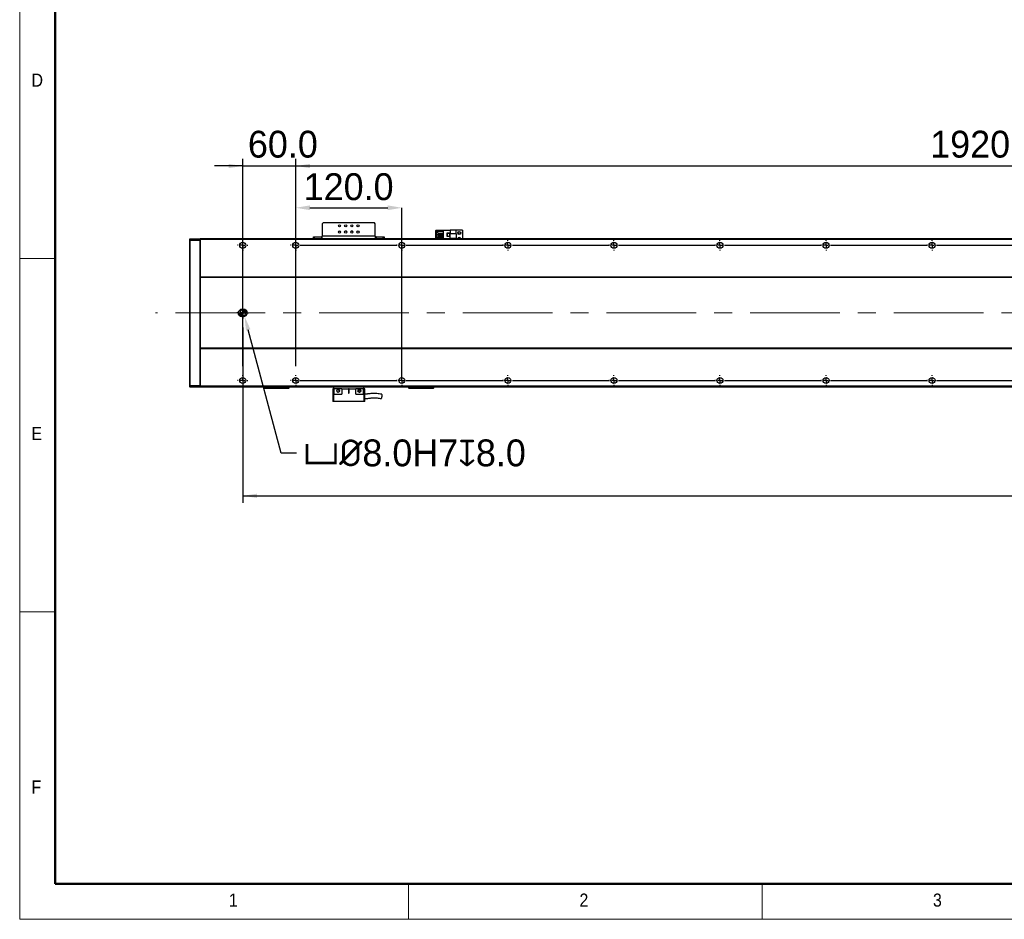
# Model space of a CAD drawing. Header units: millimetres. Extents: x 40 to 3320, y 40 to 2336.
# Tile 1 of 18: x 40 to 1154, y 40 to 1058. Entities that reach past the tile are written whole.
import ezdxf

# ---------------------------------------------------------------- set-up
doc = ezdxf.new("R2010")
doc.units = ezdxf.units.MM
doc.header["$LTSCALE"] = 8
doc.header["$PDSIZE"] = -1
doc.linetypes.add('CENTERX2', pattern=[20.32, 12.7, -2.54, 2.54, -2.54])
doc.layers.add('DIMNS', color=7, linetype='Continuous')
doc.styles.add('SLDTEXTSTYLE0', font='Gothic.ttf', dxfattribs={"width": 0.913})
doc.styles.add('SLDTEXTSTYLE7', font='txt')
doc.dimstyles.new('SLDDIMSTYLE0', dxfattribs={"dimtxt": 30.4, "dimasz": 16, "dimexe": 0, "dimexo": 0.0625, "dimgap": 7.6, "dimtad": 2, "dimdec": 1, "dimrnd": 1e-09, "dimzin": 4, "dimdsep": 46, "dimtxsty": 'SLDTEXTSTYLE7', "dimsah": 1, "dimcen": 0.09, "dimadec": 0, "dimazin": 1, "dimtfac": 1, "dimtdec": 1, "dimtmove": 0, "dimatfit": 0, "dimfxl": 0, "dimfrac": 2, "dimtolj": 1, "dimtzin": 12, "dimarcsym": 0})
doc.dimstyles.new('SLDDIMSTYLE1', dxfattribs={"dimtxt": 30.4, "dimasz": 16, "dimexe": 0, "dimexo": 0.0625, "dimgap": 7.6, "dimtad": 2, "dimdec": 1, "dimrnd": 1e-09, "dimzin": 4, "dimdsep": 46, "dimtxsty": 'SLDTEXTSTYLE7', "dimsah": 1, "dimcen": 0.09, "dimadec": 0, "dimazin": 1, "dimtfac": 1, "dimtdec": 1, "dimtofl": 0, "dimtmove": 0, "dimatfit": 3, "dimfxl": 0, "dimfrac": 2, "dimtolj": 1, "dimtzin": 12, "dimarcsym": 0})
doc.dimstyles.new('SLDDIMSTYLE7', dxfattribs={"dimtxt": 30.4, "dimasz": 16, "dimexe": 0, "dimexo": 0.0625, "dimgap": 7.6, "dimtad": 0, "dimtih": 1, "dimtoh": 1, "dimdec": 1, "dimrnd": 1e-09, "dimzin": 4, "dimdsep": 46, "dimtxsty": 'SLDTEXTSTYLE7', "dimsah": 1, "dimcen": 0, "dimadec": 0, "dimazin": 1, "dimtfac": 1, "dimtdec": 1, "dimtofl": 0, "dimtmove": 0, "dimatfit": 3, "dimfxl": 0, "dimfrac": 2, "dimtolj": 1, "dimtzin": 12, "dimarcsym": 0})

# ---------------------------------------------------------------- blocks, each defined once
blk = doc.blocks.new('_D_28')
at = {"layer": 'DIMNS'}
for p, q in [((2332.4, 716.2), (2332.4, 511.3)), ((292.4, 709.7), (292.4, 511.3)), ((292.4, 519.3), (2332.4, 519.3))]:
    blk.add_line(p, q, dxfattribs=at)
for points in [[(292.4, 519.3), (308.4, 516.9), (308.4, 521.7)], [(2332.4, 519.3), (2316.4, 521.7), (2316.4, 516.9)]]:
    blk.add_solid(points, dxfattribs=at)
at = {"layer": 'DIMNS', "insert": (1235.5, 559.2), "char_height": 30.4, "attachment_point": 1, "style": 'SLDTEXTSTYLE7'}
blk.add_mtext('2040.0', dxfattribs=at)
blk = doc.blocks.new('_D_29')
at = {"layer": 'DIMNS'}
for p, q in [((352.4, 819), (352.4, 900.6)), ((352.4, 892.6), (2272.4, 892.6)), ((2272.4, 819), (2272.4, 900.6))]:
    blk.add_line(p, q, dxfattribs=at)
for points in [[(352.4, 892.6), (368.4, 890.2), (368.4, 895)], [(2272.4, 892.6), (2256.4, 895), (2256.4, 890.2)]]:
    blk.add_solid(points, dxfattribs=at)
at = {"layer": 'DIMNS', "char_height": 30.4, "attachment_point": 1, "style": 'SLDTEXTSTYLE7'}
for s, insert in [('=16×120.0(PITCH)', (1189, 932.5)), ('1920.0', (1070.2, 932.5))]:
    blk.add_mtext(s, dxfattribs=dict(at, insert=insert))
blk = doc.blocks.new('_D_31')
at = {"layer": 'Defpoints', "color": 0}
for p in [(472.4, 845.3), (352.4, 808.8), (472.4, 649.9)]:
    blk.add_point(p, dxfattribs=at)
at = {"layer": 'DIMNS', "color": 0, "lineweight": -2}
for p, q in [((352.4, 808.9), (352.4, 845.3)), ((368.4, 845.3), (456.4, 845.3)), ((472.4, 649.9), (472.4, 845.3))]:
    blk.add_line(p, q, dxfattribs=at)
at = {"layer": 'DIMNS', "color": 0}
for points in [[(368.4, 848), (368.4, 842.6), (352.4, 845.3)], [(456.4, 848), (456.4, 842.6), (472.4, 845.3)]]:
    blk.add_solid(points, dxfattribs=at)
at = {"layer": 'DIMNS', "color": 0, "insert": (412.2, 884.4), "char_height": 30.4, "attachment_point": 2, "style": 'SLDTEXTSTYLE7'}
blk.add_mtext('\\A1;120.0', dxfattribs=at)
blk = doc.blocks.new('_D_32')
at = {"layer": 'DIMNS'}
for p, q in [((292.4, 892.6), (260.4, 892.6)), ((292.4, 666), (292.4, 900.6)), ((292.4, 892.6), (352.4, 892.6)), ((352.4, 666), (352.4, 900.6)), ((352.4, 892.6), (384.4, 892.6))]:
    blk.add_line(p, q, dxfattribs=at)
for points in [[(292.4, 892.6), (276.4, 895), (276.4, 890.2)], [(352.4, 892.6), (368.4, 890.2), (368.4, 895)]]:
    blk.add_solid(points, dxfattribs=at)
at = {"layer": 'DIMNS', "insert": (298.2, 932.5), "char_height": 30.4, "attachment_point": 1, "style": 'SLDTEXTSTYLE7'}
blk.add_mtext('60.0', dxfattribs=at)
blk = doc.blocks.new('_D_35')
at = {"layer": 'Defpoints', "color": 0}
for p in [(293.4, 726.4), (294.4, 722.5)]:
    blk.add_point(p, dxfattribs=at)
at = {"layer": 'DIMNS', "color": 0, "lineweight": -2}
for p, q in [((336, 567.4), (298.5, 707)), ((353.3, 567.4), (336, 567.4))]:
    blk.add_line(p, q, dxfattribs=at)
at = {"layer": 'DIMNS', "color": 0}
blk.add_solid([(301.1, 707.7), (296, 706.3), (294.4, 722.5)], dxfattribs=at)
at = {"layer": 'DIMNS', "color": 0, "insert": (360.9, 583.1), "char_height": 30.4, "attachment_point": 1, "style": 'SLDTEXTSTYLE7'}
blk.add_mtext('\\A1;{\\fGDT|b0|i0|c134|p2;v\\fISOCPEUR|b0|i0|c134|p34;%%C}8.0H7{\\fGDT|b0|i0|c134|p2;x}8.0', dxfattribs=at)
blk = doc.blocks.new('SW_CENTERMARKSYMBOL_32')
at = {"layer": 'DIMNS', "color": 0}
for p, q in [((-5.08, 0), (-6.54, 0)), ((0, 0), (-2.54, 0)), ((0, 5.08), (0, 6.54)), ((0, 0), (0, 2.54)), ((0, 0), (0, -2.54)), ((0, 0), (2.54, 0)), ((5.08, 0), (6.54, 0)), ((0, -5.08), (0, -6.54))]:
    blk.add_line(p, q, dxfattribs=at)
blk = doc.blocks.new('SW_CENTERMARKSYMBOL_33')
at = {"layer": 'DIMNS', "color": 0}
for p, q in [((-5.08, 0), (-5.94, 0)), ((0, 0), (-2.54, 0)), ((0, 5.08), (0, 5.94)), ((0, 0), (0, 2.54)), ((0, 0), (0, -2.54)), ((0, 0), (2.54, 0)), ((5.08, 0), (5.94, 0)), ((0, -5.08), (0, -5.94)), ((-5.08, -153), (-5.94, -153)), ((0, -153), (-2.54, -153)), ((0, -147.92), (0, -147.06)), ((0, -153), (0, -150.46)), ((0, -153), (0, -155.54)), ((0, -153), (2.54, -153)), ((5.08, -153), (5.94, -153)), ((0, -158.08), (0, -158.94))]:
    blk.add_line(p, q, dxfattribs=at)
blk = doc.blocks.new('SW_CENTERMARKSYMBOL_34')
at = {"layer": 'DIMNS', "color": 0}
for p, q in [((-120, 5.08), (-120, 5.94)), ((-120, 0), (-120, 2.54)), ((-114.92, 0), (-5.08, 0)), ((-5.08, 0), (-5.94, 0)), ((0, 0), (-2.54, 0)), ((0, 0), (-2.54, 0)), ((0, 5.08), (0, 5.94)), ((0, 0), (0, 2.54)), ((0, 0), (0, 2.54)), ((0, 0), (0, -2.54)), ((0, 0), (2.54, 0)), ((0, 0), (0, -2.54)), ((0, 0), (2.54, 0)), ((5.08, 0), (5.94, 0)), ((5.08, 0), (114.92, 0)), ((114.92, 0), (114.06, 0)), ((120, 0), (117.46, 0)), ((120, 0), (117.46, 0)), ((120, 0), (117.46, 0)), ((120, 5.08), (120, 5.94)), ((120, 0), (120, 2.54)), ((120, 0), (120, 2.54)), ((120, 0), (120, 2.54)), ((120, 0), (120, -2.54)), ((120, 0), (122.54, 0)), ((120, 0), (120, -2.54)), ((120, 0), (122.54, 0)), ((120, 0), (120, -2.54)), ((120, 0), (122.54, 0)), ((125.08, 0), (125.94, 0)), ((125.08, 0), (234.92, 0)), ((234.92, 0), (234.06, 0)), ((240, 0), (237.46, 0)), ((240, 0), (237.46, 0)), ((240, 0), (237.46, 0)), ((240, 0), (237.46, 0)), ((240, 5.08), (240, 5.94)), ((240, 0), (240, 2.54)), ((240, 0), (240, 2.54)), ((240, 0), (240, 2.54)), ((240, 0), (240, 2.54)), ((240, 0), (240, -2.54)), ((240, 0), (242.54, 0)), ((240, 0), (240, -2.54)), ((240, 0), (242.54, 0)), ((240, 0), (240, -2.54)), ((240, 0), (242.54, 0)), ((240, 0), (240, -2.54)), ((240, 0), (242.54, 0)), ((245.08, 0), (245.94, 0)), ((245.08, 0), (354.92, 0)), ((354.92, 0), (354.06, 0)), ((360, 0), (357.46, 0)), ((360, 0), (357.46, 0)), ((360, 0), (357.46, 0)), ((360, 0), (357.46, 0)), ((360, 0), (357.46, 0)), ((360, 5.08), (360, 5.94)), ((360, 0), (360, 2.54)), ((360, 0), (360, 2.54)), ((360, 0), (360, 2.54)), ((360, 0), (360, 2.54)), ((360, 0), (360, 2.54)), ((360, 0), (360, -2.54)), ((360, 0), (362.54, 0)), ((360, 0), (360, -2.54)), ((360, 0), (362.54, 0)), ((360, 0), (360, -2.54)), ((360, 0), (362.54, 0)), ((360, 0), (360, -2.54)), ((360, 0), (362.54, 0)), ((360, 0), (360, -2.54)), ((360, 0), (362.54, 0)), ((365.08, 0), (365.94, 0)), ((365.08, 0), (474.92, 0)), ((474.92, 0), (474.06, 0)), ((480, 0), (477.46, 0)), ((480, 0), (477.46, 0)), ((480, 0), (477.46, 0)), ((480, 0), (477.46, 0)), ((480, 0), (477.46, 0)), ((480, 0), (477.46, 0)), ((480, 5.08), (480, 5.94)), ((480, 0), (480, 2.54)), ((480, 0), (480, 2.54)), ((480, 0), (480, 2.54)), ((480, 0), (480, 2.54)), ((480, 0), (480, 2.54)), ((480, 0), (480, 2.54)), ((480, 0), (480, -2.54)), ((480, 0), (482.54, 0)), ((480, 0), (480, -2.54)), ((480, 0), (482.54, 0)), ((480, 0), (480, -2.54)), ((480, 0), (482.54, 0)), ((480, 0), (480, -2.54)), ((480, 0), (482.54, 0)), ((480, 0), (480, -2.54)), ((480, 0), (482.54, 0)), ((480, 0), (480, -2.54)), ((480, 0), (482.54, 0)), ((485.08, 0), (485.94, 0)), ((485.08, 0), (594.92, 0)), ((594.92, 0), (594.06, 0)), ((600, 0), (597.46, 0)), ((600, 0), (597.46, 0)), ((600, 0), (597.46, 0)), ((600, 0), (597.46, 0)), ((600, 0), (597.46, 0)), ((600, 0), (597.46, 0)), ((600, 0), (597.46, 0)), ((600, 5.08), (600, 5.94)), ((600, 0), (600, 2.54)), ((600, 0), (600, 2.54)), ((600, 0), (600, 2.54)), ((600, 0), (600, 2.54)), ((600, 0), (600, 2.54)), ((600, 0), (600, 2.54)), ((600, 0), (600, 2.54)), ((600, 0), (600, -2.54)), ((600, 0), (602.54, 0)), ((600, 0), (600, -2.54)), ((600, 0), (602.54, 0)), ((600, 0), (600, -2.54)), ((600, 0), (602.54, 0)), ((600, 0), (600, -2.54)), ((600, 0), (602.54, 0)), ((600, 0), (600, -2.54)), ((600, 0), (602.54, 0)), ((600, 0), (600, -2.54)), ((600, 0), (602.54, 0)), ((600, 0), (600, -2.54)), ((600, 0), (602.54, 0)), ((605.08, 0), (605.94, 0)), ((605.08, 0), (714.92, 0)), ((-125.08, 0), (-125.94, 0)), ((-120, 0), (-122.54, 0)), ((-120, 0), (-120, -2.54)), ((-120, 0), (-117.46, 0)), ((-120, -5.08), (-120, -5.94)), ((0, -5.08), (0, -5.94)), ((120, -5.08), (120, -5.94)), ((240, -5.08), (240, -5.94)), ((360, -5.08), (360, -5.94)), ((480, -5.08), (480, -5.94)), ((600, -5.08), (600, -5.94))]:
    blk.add_line(p, q, dxfattribs=at)
blk = doc.blocks.new('SW_CENTERMARKSYMBOL_35')
at = {"layer": 'DIMNS', "color": 0}
for p, q in [((-120, 5.08), (-120, 5.94)), ((-120, 0), (-120, 2.54)), ((-114.92, 0), (-5.08, 0)), ((-5.08, 0), (-5.94, 0)), ((0, 0), (-2.54, 0)), ((0, 0), (-2.54, 0)), ((0, 5.08), (0, 5.94)), ((0, 0), (0, 2.54)), ((0, 0), (0, 2.54)), ((0, 0), (0, -2.54)), ((0, 0), (2.54, 0)), ((0, 0), (0, -2.54)), ((0, 0), (2.54, 0)), ((5.08, 0), (5.94, 0)), ((5.08, 0), (114.92, 0)), ((114.92, 0), (114.06, 0)), ((120, 0), (117.46, 0)), ((120, 0), (117.46, 0)), ((120, 0), (117.46, 0)), ((120, 5.08), (120, 5.94)), ((120, 0), (120, 2.54)), ((120, 0), (120, 2.54)), ((120, 0), (120, 2.54)), ((120, 0), (120, -2.54)), ((120, 0), (122.54, 0)), ((120, 0), (120, -2.54)), ((120, 0), (122.54, 0)), ((120, 0), (120, -2.54)), ((120, 0), (122.54, 0)), ((125.08, 0), (125.94, 0)), ((125.08, 0), (234.92, 0)), ((234.92, 0), (234.06, 0)), ((240, 0), (237.46, 0)), ((240, 0), (237.46, 0)), ((240, 0), (237.46, 0)), ((240, 0), (237.46, 0)), ((240, 5.08), (240, 5.94)), ((240, 0), (240, 2.54)), ((240, 0), (240, 2.54)), ((240, 0), (240, 2.54)), ((240, 0), (240, 2.54)), ((240, 0), (240, -2.54)), ((240, 0), (242.54, 0)), ((240, 0), (240, -2.54)), ((240, 0), (242.54, 0)), ((240, 0), (240, -2.54)), ((240, 0), (242.54, 0)), ((240, 0), (240, -2.54)), ((240, 0), (242.54, 0)), ((245.08, 0), (245.94, 0)), ((245.08, 0), (354.92, 0)), ((354.92, 0), (354.06, 0)), ((360, 0), (357.46, 0)), ((360, 0), (357.46, 0)), ((360, 0), (357.46, 0)), ((360, 0), (357.46, 0)), ((360, 0), (357.46, 0)), ((360, 5.08), (360, 5.94)), ((360, 0), (360, 2.54)), ((360, 0), (360, 2.54)), ((360, 0), (360, 2.54)), ((360, 0), (360, 2.54)), ((360, 0), (360, 2.54)), ((360, 0), (360, -2.54)), ((360, 0), (362.54, 0)), ((360, 0), (360, -2.54)), ((360, 0), (362.54, 0)), ((360, 0), (360, -2.54)), ((360, 0), (362.54, 0)), ((360, 0), (360, -2.54)), ((360, 0), (362.54, 0)), ((360, 0), (360, -2.54)), ((360, 0), (362.54, 0)), ((365.08, 0), (365.94, 0)), ((365.08, 0), (474.92, 0)), ((474.92, 0), (474.06, 0)), ((480, 0), (477.46, 0)), ((480, 0), (477.46, 0)), ((480, 0), (477.46, 0)), ((480, 0), (477.46, 0)), ((480, 0), (477.46, 0)), ((480, 0), (477.46, 0)), ((480, 5.08), (480, 5.94)), ((480, 0), (480, 2.54)), ((480, 0), (480, 2.54)), ((480, 0), (480, 2.54)), ((480, 0), (480, 2.54)), ((480, 0), (480, 2.54)), ((480, 0), (480, 2.54)), ((480, 0), (480, -2.54)), ((480, 0), (482.54, 0)), ((480, 0), (480, -2.54)), ((480, 0), (482.54, 0)), ((480, 0), (480, -2.54)), ((480, 0), (482.54, 0)), ((480, 0), (480, -2.54)), ((480, 0), (482.54, 0)), ((480, 0), (480, -2.54)), ((480, 0), (482.54, 0)), ((480, 0), (480, -2.54)), ((480, 0), (482.54, 0)), ((485.08, 0), (485.94, 0)), ((485.08, 0), (594.92, 0)), ((594.92, 0), (594.06, 0)), ((600, 0), (597.46, 0)), ((600, 0), (597.46, 0)), ((600, 0), (597.46, 0)), ((600, 0), (597.46, 0)), ((600, 0), (597.46, 0)), ((600, 0), (597.46, 0)), ((600, 0), (597.46, 0)), ((600, 5.08), (600, 5.94)), ((600, 0), (600, 2.54)), ((600, 0), (600, 2.54)), ((600, 0), (600, 2.54)), ((600, 0), (600, 2.54)), ((600, 0), (600, 2.54)), ((600, 0), (600, 2.54)), ((600, 0), (600, 2.54)), ((600, 0), (600, -2.54)), ((600, 0), (602.54, 0)), ((600, 0), (600, -2.54)), ((600, 0), (602.54, 0)), ((600, 0), (600, -2.54)), ((600, 0), (602.54, 0)), ((600, 0), (600, -2.54)), ((600, 0), (602.54, 0)), ((600, 0), (600, -2.54)), ((600, 0), (602.54, 0)), ((600, 0), (600, -2.54)), ((600, 0), (602.54, 0)), ((600, 0), (600, -2.54)), ((600, 0), (602.54, 0)), ((605.08, 0), (605.94, 0)), ((605.08, 0), (714.92, 0)), ((-125.08, 0), (-125.94, 0)), ((-120, 0), (-122.54, 0)), ((-120, 0), (-120, -2.54)), ((-120, 0), (-117.46, 0)), ((-120, -5.08), (-120, -5.94)), ((0, -5.08), (0, -5.94)), ((120, -5.08), (120, -5.94)), ((240, -5.08), (240, -5.94)), ((360, -5.08), (360, -5.94)), ((480, -5.08), (480, -5.94)), ((600, -5.08), (600, -5.94))]:
    blk.add_line(p, q, dxfattribs=at)
blk = doc.blocks.new('SW_DOWELSYMBOL_4')
at = {"linetype": 'Continuous', "lineweight": 18}
h = blk.add_hatch(color=0, dxfattribs=at)
edge = h.paths.add_edge_path(flags=0)
edge.add_arc((0, 0), 4, 180, 270)
edge.add_line((0, -4), (0, 0))
edge.add_line((0, 0), (-4, 0))
h = blk.add_hatch(color=0, dxfattribs=at)
edge = h.paths.add_edge_path(flags=0)
edge.add_arc((0, 0), 4, 0, 90)
edge.add_line((0, 4), (0, 0))
edge.add_line((0, 0), (4, 0))
at = {"layer": 'DIMNS', "color": 0}
blk.add_circle((0, 0), 4, dxfattribs=at)
blk = doc.blocks.new('SW_DOWELSYMBOL_5')
at = {"linetype": 'Continuous', "lineweight": 18}
h = blk.add_hatch(color=0, dxfattribs=at)
edge = h.paths.add_edge_path(flags=0)
edge.add_arc((0, 0), 4, 180, 270)
edge.add_line((0, -4), (0, 0))
edge.add_line((0, 0), (-4, 0))
h = blk.add_hatch(color=0, dxfattribs=at)
edge = h.paths.add_edge_path(flags=0)
edge.add_arc((0, 0), 4, 0, 90)
edge.add_line((0, 4), (0, 0))
edge.add_line((0, 0), (4, 0))
at = {"layer": 'DIMNS', "color": 0}
blk.add_circle((0, 0), 4, dxfattribs=at)

msp = doc.modelspace()

# ---------------------------------------------------------------- linework, layer by layer
at = {"color": 7, "linetype": 'Continuous', "lineweight": 18}
for p, q in [((40, 2336), (40, 40)), ((80, 2296), (80, 80)), ((40, 788), (80, 788)), ((80, 388), (40, 388)), ((80, 80), (3280, 80)), ((480, 40), (480, 80)), ((880, 80), (880, 40)), ((984, 80), (3280, 80)), ((40, 40), (3320, 40))]:
    msp.add_line(p, q, dxfattribs=at)
at = {"color": 7, "linetype": 'Continuous', "lineweight": 50}
for p, q in [((80, 2296), (80, 80)), ((80, 80), (3280, 80))]:
    msp.add_line(p, q, dxfattribs=at)
at = {"color": 7, "linetype": 'Continuous', "lineweight": 25}
for p, q in [((383.3566666, 828.1520988), (382.3566794, 827.1520968)), ((382.3566794, 827.1520968), (382.3566794, 813.3520941)), ((441.3566947, 828.1520988), (383.3566666, 828.1520988)), ((442.3566818, 827.1520968), (441.3566947, 828.1520988)), ((442.3566818, 813.3520941), (442.3566818, 827.1520968)), ((442.3566818, 813.3520941), (382.3566794, 813.3520941)), ((382.3566794, 810.3520955), (382.3566794, 813.3520941)), ((442.3566818, 813.3520941), (442.3566818, 810.3520955)), ((511.156714, 819.8520999), (510.8566642, 819.5520948)), ((511.156714, 819.5520948), (510.8566642, 819.5520948)), ((510.8566642, 810.3520955), (510.8566642, 819.5520948)), ((511.156714, 819.8520999), (511.28093, 819.8520999)), ((511.28093, 819.8520999), (511.156714, 819.5520948)), ((515.5566692, 819.5520948), (511.156714, 819.5520948)), ((511.156714, 819.5520948), (511.156714, 810.3520955)), ((511.28093, 819.8520999), (515.5566692, 819.8520999)), ((513.1566882, 816.4120997), (513.1566882, 818.9120974)), ((513.1566882, 818.9120974), (519.3567038, 818.9120974)), ((513.1566882, 816.4120997), (519.3567038, 816.4120997)), ((513.1566882, 813.8721), (513.1566882, 815.3720955)), ((513.1566882, 815.3720955), (519.3567038, 815.3720955)), ((513.1566882, 813.8721), (519.3567038, 813.8721)), ((515.5566692, 819.8520999), (519.3567038, 819.8520999)), ((515.5566692, 818.9120974), (515.5566692, 819.8520999)), ((515.5566692, 815.3720955), (515.5566692, 816.4120997)), ((515.5566692, 812.8320958), (515.5566692, 813.8721)), ((519.3567038, 810.3520955), (519.3567038, 820.1520975)), ((519.3567038, 820.1520975), (526.9067049, 820.1520975)), ((526.6566634, 816.4520945), (523.4566689, 816.4520945)), ((523.4566689, 816.4520945), (523.4566689, 813.2520999)), ((526.5567064, 816.3521002), (523.5566854, 816.3521002)), ((523.5566854, 816.3521002), (523.5566854, 813.3520941)), ((523.5566854, 813.3520941), (526.5567064, 813.3520941)), ((526.5567064, 813.3520941), (526.5567064, 816.3521002)), ((526.6566634, 813.2520999), (526.6566634, 816.4520945)), ((533.8566661, 820.1520975), (526.9067049, 820.1520975)), ((526.9067049, 820.1520975), (526.9067049, 815.8520992)), ((533.8566661, 815.8520992), (526.9067049, 815.8520992)), ((526.9067049, 810.8520965), (526.9067049, 815.8520992)), ((533.8566661, 815.8520992), (533.8566661, 820.1520975)), ((540.8566952, 820.1520975), (533.8566661, 820.1520975)), ((533.8566661, 815.8520992), (533.8566661, 810.8520965)), ((540.8566952, 820.1520975), (540.8566952, 810.3520955)), ((232.3566437, 810.0520979), (232.6566935, 810.3520955)), ((232.3566437, 808.2278307), (232.3566437, 810.0520979)), ((232.3566437, 808.2278307), (232.6566935, 808.3520989)), ((232.3566437, 644.4763626), (232.3566437, 808.2278307)), ((232.6566935, 810.3520955), (232.6566935, 808.3520989)), ((232.6566935, 810.3520955), (244.0566778, 810.3520955)), ((232.6566935, 808.3520989), (232.6566935, 644.3520944)), ((244.0566778, 808.3520989), (232.6566935, 808.3520989)), ((244.0566778, 808.3520989), (244.0566778, 810.3520955)), ((244.3567276, 810.0520979), (244.0566778, 810.3520955)), ((244.0566778, 644.3520944), (244.0566778, 808.3520989)), ((244.3567276, 808.2278307), (244.0566778, 808.3520989)), ((2380.3566456, 810.3520955), (244.3567276, 810.3520955)), ((244.3567276, 810.3520955), (244.3567276, 809.3520935)), ((2380.3566456, 809.3520935), (244.3567276, 809.3520935)), ((244.3567276, 809.3520935), (244.3567276, 766.8520968)), ((372.356689, 810.3520955), (372.356689, 812.3520996)), ((372.356689, 812.3520996), (373.3566761, 812.3520996)), ((373.3566761, 812.3520996), (373.3566761, 810.3520955)), ((373.3566761, 812.3520996), (381.3566923, 812.3520996)), ((381.3566923, 812.3520996), (381.3566923, 810.3520955)), ((382.3566794, 812.3520996), (381.3566923, 812.3520996)), ((443.3566689, 812.3520996), (442.3566818, 812.3520996)), ((443.3566689, 812.3520996), (443.3566689, 810.3520955)), ((443.3566689, 812.3520996), (451.3566852, 812.3520996)), ((451.3566852, 810.3520955), (451.3566852, 812.3520996)), ((451.3566852, 812.3520996), (452.3566723, 812.3520996)), ((452.3566723, 812.3520996), (452.3566723, 810.3520955)), ((513.1566882, 811.3321002), (513.1566882, 812.8320958)), ((513.1566882, 812.8320958), (519.3567038, 812.8320958)), ((513.1566882, 811.3321002), (519.3567038, 811.3321002)), ((515.5566692, 810.3520955), (515.5566692, 811.3321002)), ((523.4566689, 813.2520999), (526.6566634, 813.2520999)), ((526.9067049, 810.8520965), (533.8566661, 810.8520965)), ((526.9067049, 810.8520965), (526.9067049, 810.3520955)), ((533.8566661, 810.3520955), (533.8566661, 810.8520965)), ((2380.3566456, 766.8520968), (244.3567276, 766.8520968)), ((244.3567276, 766.8520968), (244.3567276, 766.3520957)), ((2380.3566456, 766.3520957), (244.3567276, 766.3520957)), ((244.3567276, 766.3520957), (244.3567276, 686.3520975)), ((293.3566332, 730.3520968), (291.3566589, 730.3520968)), ((291.3566589, 722.3520965), (293.3566332, 722.3520965)), ((2380.3566456, 686.3520975), (244.3567276, 686.3520975)), ((244.3567276, 686.3520975), (244.3567276, 685.8520965)), ((2380.3566456, 685.8520965), (244.3567276, 685.8520965)), ((244.3567276, 685.8520965), (244.3567276, 643.3520998)), ((232.3566437, 642.6520954), (232.3566437, 644.4763626)), ((232.3566437, 644.4763626), (232.6566935, 644.3520944)), ((232.3566437, 642.6520954), (232.6566935, 642.3520978)), ((232.6566935, 644.3520944), (232.6566935, 642.3520978)), ((232.6566935, 644.3520944), (244.0566778, 644.3520944)), ((244.0566778, 642.3520978), (232.6566935, 642.3520978)), ((244.3567276, 644.4763626), (244.0566778, 644.3520944)), ((244.0566778, 642.3520978), (244.0566778, 644.3520944)), ((244.3567276, 642.6520954), (244.0566778, 642.3520978)), ((2380.3566456, 643.3520998), (244.3567276, 643.3520998)), ((244.3567276, 643.3520998), (244.3567276, 642.3520978)), ((2380.3566456, 642.3520978), (244.3567276, 642.3520978)), ((316.3566947, 641.1520998), (316.3566947, 642.3520978)), ((316.3566947, 641.1520998), (316.6566849, 640.8520947)), ((316.3566947, 641.1520998), (317.3566818, 641.1520998)), ((317.4809575, 640.8520947), (316.6566849, 640.8520947)), ((317.3566818, 642.3520978), (317.3566818, 641.1520998)), ((317.4809575, 640.8520947), (317.3566818, 641.1520998)), ((317.3566818, 641.1520998), (343.3567047, 641.1520998)), ((343.232429, 640.8520947), (317.4809575, 640.8520947)), ((343.232429, 640.8520947), (343.3567047, 641.1520998)), ((344.0567017, 640.8520947), (343.232429, 640.8520947)), ((343.3567047, 641.1520998), (343.3567047, 642.3520978)), ((343.3567047, 641.1520998), (344.3566918, 641.1520998)), ((344.0567017, 640.8520947), (344.3566918, 641.1520998)), ((344.3566918, 642.3520978), (344.3566918, 641.1520998)), ((394.3567038, 640.4520954), (394.3567038, 626.0520975)), ((395.5566645, 640.4520954), (394.3567038, 640.4520954)), ((395.3566909, 640.4520954), (395.3566909, 642.3520978)), ((395.5566645, 640.4520954), (395.5566645, 634.4520982)), ((404.3566942, 640.4520954), (395.5566645, 640.4520954)), ((404.3566942, 640.4520954), (412.1066689, 640.4520954)), ((404.3566942, 640.4520954), (404.3566942, 634.4520982)), ((412.6066923, 640.4520954), (412.1066689, 640.4520954)), ((412.1066689, 640.4520954), (412.1066689, 635.702097)), ((412.6066923, 640.4520954), (420.356667, 640.4520954)), ((412.6066923, 635.702097), (412.6066923, 640.4520954)), ((429.1566968, 640.4520954), (420.356667, 640.4520954)), ((420.356667, 634.4520982), (420.356667, 640.4520954)), ((423.7348199, 638.9038126), (423.9021897, 639.001378)), ((425.3659606, 638.5033141), (425.49721, 638.0993138)), ((430.3566575, 640.4520954), (429.1566968, 640.4520954)), ((429.1566968, 634.4520982), (429.1566968, 640.4520954)), ((429.3566704, 640.4520954), (429.3566704, 642.3520978)), ((430.3566575, 626.0520975), (430.3566575, 640.4520954)), ((480.3566694, 641.1520998), (480.3566694, 642.3520978)), ((480.3566694, 641.1520998), (480.6566596, 640.8520947)), ((480.3566694, 641.1520998), (481.3567162, 641.1520998)), ((481.4809322, 640.8520947), (480.6566596, 640.8520947)), ((481.3567162, 642.3520978), (481.3567162, 641.1520998)), ((481.4809322, 640.8520947), (481.3567162, 641.1520998)), ((481.3567162, 641.1520998), (507.3566794, 641.1520998)), ((507.2324038, 640.8520947), (481.4809322, 640.8520947)), ((507.2324038, 640.8520947), (507.3566794, 641.1520998)), ((508.0566764, 640.8520947), (507.2324038, 640.8520947)), ((507.3566794, 641.1520998), (507.3566794, 642.3520978)), ((507.3566794, 641.1520998), (508.3566666, 641.1520998)), ((508.0566764, 640.8520947), (508.3566666, 641.1520998)), ((508.3566666, 642.3520978), (508.3566666, 641.1520998)), ((395.3566909, 626.0520975), (394.3567038, 626.0520975)), ((395.5566645, 634.4520982), (395.3566909, 634.4520982)), ((395.3566909, 626.0520975), (395.3566909, 634.4520982)), ((429.3566704, 626.0520975), (395.3566909, 626.0520975)), ((395.5566645, 634.4520982), (404.3566942, 634.4520982)), ((420.356667, 634.4520982), (429.1566968, 634.4520982)), ((429.3566704, 634.4520982), (429.1566968, 634.4520982)), ((429.3566704, 634.4520982), (429.3566704, 626.0520975)), ((430.3566575, 626.0520975), (429.3566704, 626.0520975))]:
    msp.add_line(p, q, dxfattribs=at)
at = {"color": 8, "linetype": 'Continuous', "lineweight": 25}
for p, q in [((409.6066713, 818.8520978), (408.1066608, 818.8520978)), ((416.6067004, 818.8520978), (415.1066899, 818.8520978))]:
    msp.add_line(p, q, dxfattribs=at)
at = {"color": 7, "linetype": 'Continuous', "lineweight": 25}
for centre, radius in [((401.8566866, 824.8520966), 1.25), ((408.8566866, 824.8520966), 1.25), ((415.8566866, 824.8520966), 1.25), ((422.8566866, 824.8520966), 1.25), ((401.8566866, 817.8520966), 1.25), ((408.8566866, 817.8520966), 1.25), ((415.8566866, 817.8520966), 1.25), ((422.8566866, 817.8520966), 1.25), ((537.3566866, 816.8520966), 1.75), ((537.3566866, 816.8520966), 1.25), ((292.3566866, 802.8520966), 3.4), ((352.3566866, 802.8520966), 3.4), ((472.3566866, 802.8520966), 3.4), ((592.3566866, 802.8520966), 3.4), ((712.3566866, 802.8520966), 3.4), ((832.3566866, 802.8520966), 3.4), ((952.3566866, 802.8520966), 3.4), ((1072.3566866, 802.8520966), 3.4), ((292.3566866, 649.8520966), 3.4), ((352.3566866, 649.8520966), 3.4), ((472.3566866, 649.8520966), 3.4), ((592.3566866, 649.8520966), 3.4), ((712.3566866, 649.8520966), 3.4), ((832.3566866, 649.8520966), 3.4), ((952.3566866, 649.8520966), 3.4), ((1072.3566866, 649.8520966), 3.4), ((400.3566866, 637.9520966), 1.6), ((424.3566866, 637.9520966), 1.6)]:
    msp.add_circle(centre, radius, dxfattribs=at)
for centre, radius, start, end in [((537.3566866, 809.8520966), 1.75, 16.601549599, 163.398450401), ((537.3566866, 809.8520966), 1.25, 23.5781784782, 156.4218215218), ((291.3566866, 726.3520966), 4, 90, 270), ((293.3566866, 726.3520966), 4, 270, 90), ((412.3566866, 635.7020966), 0.25, 180, 0)]:
    msp.add_arc(centre, radius, start, end, dxfattribs=at)
for points, knots in [([(401.497221, 638.0993138), (401.5164789, 637.9707509), (401.5551816, 637.7123773), (401.4483788, 637.3221562), (401.2262003, 636.9763594), (400.8903195, 636.7098987), (400.4724182, 636.559272), (400.0147955, 636.5520025), (399.5798138, 636.6829509), (399.3485044, 636.8651541), (399.2398143, 636.9507696)], [0, 0, 0, 0, 0.1147385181, 0.2305906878, 0.3509276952, 0.4758259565, 0.6054439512, 0.7393907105, 0.877542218, 1, 1, 1, 1]), ([(400.3383279, 639.2515685), (400.4802124, 639.2245342), (400.7633366, 639.1705884), (401.116887, 638.9178911), (401.2961524, 638.6688854), (401.3576676, 638.5230063), (401.3659716, 638.5033141)], [0, 0, 0, 0, 0.3223364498, 0.6432082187, 0.9518366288, 1, 1, 1, 1]), ([(424.3566751, 639.1020949), (424.2407186, 639.0918859), (424.0087821, 639.0714659), (423.6924619, 638.9112027), (423.436524, 638.6712433), (423.2640712, 638.3640277), (423.1909999, 638.019872), (423.2237118, 637.6694411), (423.3594162, 637.3447184), (423.5856898, 637.0751891), (423.8819698, 636.8852522), (424.221387, 636.792287), (424.5731351, 636.8046609), (424.9050811, 636.9212272), (425.1877181, 637.1315563), (425.3929378, 637.4161005), (425.5113865, 637.7503485), (425.5019355, 637.9829921), (425.49721, 638.0993138)], [0, 0, 0, 0, 0.06249235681, 0.12499733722, 0.18749287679, 0.24999654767, 0.31249558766, 0.37499468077, 0.43749498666, 0.4999983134, 0.56249021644, 0.62499697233, 0.68749262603, 0.74999716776, 0.81249478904, 0.87499829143, 0.93749915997, 1, 1, 1, 1]), ([(425.49721, 638.0993138), (425.5164993, 637.9707498), (425.5552654, 637.7123706), (425.4483447, 637.3221656), (425.2261966, 636.9763579), (424.8903066, 636.7098993), (424.4724073, 636.5592712), (424.0147862, 636.5520053), (423.579812, 636.682936), (423.3485322, 636.865153), (423.2398629, 636.9507696)], [0, 0, 0, 0, 0.1147409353, 0.2305984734, 0.3509365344, 0.4758358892, 0.6054550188, 0.7394029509, 0.877555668, 1, 1, 1, 1]), ([(424.3383169, 639.2515685), (424.4802067, 639.2245369), (424.7633416, 639.1705967), (425.1168228, 638.9178518), (425.2962955, 638.6689478), (425.3576778, 638.523007), (425.3659606, 638.5033141)], [0, 0, 0, 0, 0.3223338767, 0.6432030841, 0.9518548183, 1, 1, 1, 1]), ([(449.6692181, 634.2443387), (448.6991474, 634.3992205), (446.8883175, 634.6883381), (444.4195435, 635.0720045), (442.3608934, 635.2407601), (440.5070176, 635.2796469), (438.4743539, 635.1989439), (436.6430163, 634.9921288), (435.1323467, 634.7746872), (434.1226081, 634.6236183), (433.0800359, 634.4721274), (432.017226, 634.3532685), (431.0993753, 634.275823), (430.5500832, 634.3091723), (430.3566575, 634.3209158)], [0, 0, 0, 0, 0.1557752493, 0.29078551, 0.3967691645, 0.4749895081, 0.5735874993, 0.7047454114, 0.7546869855, 0.8070848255, 0.8612074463, 0.9159527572, 0.9704039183, 1, 1, 1, 1]), ([(430.3566575, 629.33571), (430.5918261, 629.327294), (431.3096645, 629.3016049), (432.4549953, 629.3897689), (434.1364544, 629.5829364), (435.8356775, 629.8515401), (437.512476, 630.0815054), (438.9605971, 630.2267962), (440.6472629, 630.312391), (442.5575797, 630.2494935), (444.5954852, 630.0252675), (446.7050784, 629.6679383), (448.2521336, 629.4305251), (449.0985036, 629.3006401)], [0, 0, 0, 0, 0.0368696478, 0.112542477, 0.1785178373, 0.3028072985, 0.3842693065, 0.4445293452, 0.5302864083, 0.647338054, 0.7447467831, 0.8603549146, 1, 1, 1, 1]), ([(449.1041064, 629.3453287), (449.1386327, 629.3313644), (449.2366827, 629.2917078), (449.429343, 629.5585301), (449.643812, 630.0570701), (449.8315129, 630.7537058), (449.9716701, 631.5601726), (450.0492186, 632.3993576), (450.0533298, 633.1793574), (449.9799074, 633.7954432), (449.8479764, 634.1837024), (449.7250293, 634.2140979), (449.6690392, 634.22794)], [0, 0, 0, 0, 0.0574063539, 0.1630262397, 0.2664657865, 0.3699769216, 0.474787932, 0.5815849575, 0.6902320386, 0.7997757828, 0.9088179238, 1, 1, 1, 1])]:
    msp.add_open_spline(points, degree=3, knots=knots, dxfattribs=at)
at = {"layer": 'DIMNS', "linetype": 'CENTERX2', "lineweight": 18}
msp.add_line((2431.1566866, 726.3520966), (193.5566866, 726.3520966), dxfattribs=at)

# ---------------------------------------------------------------- block references
at = {"layer": 'DIMNS'}
for name, p in [('SW_CENTERMARKSYMBOL_33', (292.3566866, 802.8520966)), ('SW_CENTERMARKSYMBOL_34', (472.3566866, 802.8520966)), ('SW_CENTERMARKSYMBOL_32', (292.3566866, 726.3520966)), ('SW_DOWELSYMBOL_4', (291.3566866, 726.3520966)), ('SW_DOWELSYMBOL_5', (293.3566866, 726.3520966)), ('SW_CENTERMARKSYMBOL_35', (472.3566866, 649.8520966))]:
    msp.add_blockref(name, p, dxfattribs=at)

# ---------------------------------------------------------------- texts
at = {"color": 7, "linetype": 'Continuous', "lineweight": 0, "char_height": 14.8166667, "attachment_point": 1, "style": 'SLDTEXTSTYLE0'}
for s, insert in [('D', (53.3333333, 997.1704528)), ('E', (53.3333333, 597.1704528)), ('F', (53.3333333, 197.1704528)), ('1', (276.6666667, 69.1704848)), ('2', (673.3333333, 69.1704848)), ('3', (1073.3333333, 69.1704848))]:
    msp.add_mtext(s, dxfattribs=dict(at, insert=insert))

# ---------------------------------------------------------------- dimensions: what is measured, and where the dimension line sits
at = {"layer": 'DIMNS'}
dim = msp.add_linear_dim(base=(2272.3566866, 892.6115292), p1=(352.3566866, 808.7920966), p2=(2272.3566866, 808.7920966), text='<>=16×120.0(PITCH)', dimstyle='SLDDIMSTYLE1', dxfattribs=at)
dim.commit()
dim.dimension.update_dxf_attribs({"geometry": '_D_29', "text_midpoint": (1294.9294661, 892.6115292), "dimtype": 160})
for base, p1, p2, dimstyle, picture, middle in [((352.3566866, 892.6115292), (292.3566866, 655.7920966), (352.3566866, 655.7920966), 'SLDDIMSTYLE0', '_D_32', (335.6353526, 892.6115292)), ((2332.3566866, 519.2945057), (292.3566866, 719.8120966), (2332.3566866, 726.3520966), 'SLDDIMSTYLE1', '_D_28', (1294.9294661, 519.2945057))]:
    dim = msp.add_linear_dim(base=base, p1=p1, p2=p2, angle=0, dimstyle=dimstyle, dxfattribs=at)
    dim.commit()
    dim.dimension.update_dxf_attribs({"geometry": picture, "text_midpoint": middle, "dimtype": 160})
dim = msp.add_linear_dim(base=(472.3566866, 845.287227), p1=(352.3566866, 808.7920966), p2=(472.3566866, 649.8520966), dimstyle='SLDDIMSTYLE0', dxfattribs=at)
dim.commit()
dim.dimension.update_dxf_attribs({"geometry": '_D_31', "text_midpoint": (412.206575, 845.287227), "dimtype": 160})
dim = msp.add_radius_dim(center=(293.3566866, 726.3520966), mpoint=(294.3919628, 722.4883933), text='{\\fGDT|b0|i0|c134|p2;v\\fISOCPEUR|b0|i0|c134|p34;%%C}8.0H7{\\fGDT|b0|i0|c134|p2;x}8.0', dimstyle='SLDDIMSTYLE7', override={"dimpost": '<>'}, dxfattribs=at)
dim.commit()
dim.dimension.update_dxf_attribs({"geometry": '_D_35', "text_midpoint": (508.662594, 567.3693125), "dimtype": 164})

doc.saveas('drawing.dxf')
